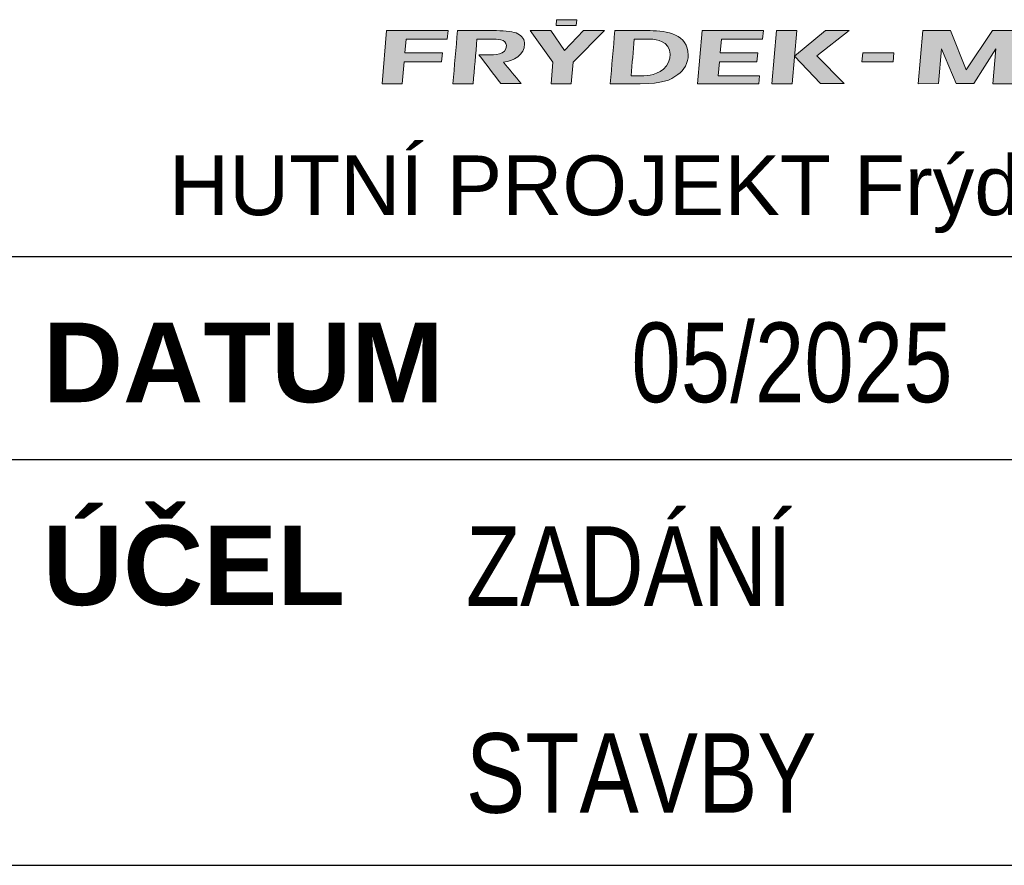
# Paper-space layout 'Layout1' of a CAD drawing. Extents: x -2 to 1677, y -36 to 422.
# Tile 69 of 92: x 1423 to 1454, y 46 to 73. Entities that reach past the tile are written whole.
import ezdxf
from ezdxf.enums import TextEntityAlignment as Align

# ---------------------------------------------------------------- set-up
doc = ezdxf.new("R2010")
doc.units = 0
doc.layers.get('0').update_dxf_attribs({"linetype": 'CONTINUOUS'})
doc.layers.add('RAZITKO_HP', color=222, linetype='CONTINUOUS')
doc.styles.add('RAZITKO_HP_ARIAL', font='arial.ttf')
doc.styles.add('RAZITKO_HP_ARIAL_B', font='arialbd.ttf')
doc.styles.add('RAZITKO_HP_ARIAL_N', font='arial.ttf', dxfattribs={"width": 0.8})

# ---------------------------------------------------------------- blocks, each defined once
blk = doc.blocks.new('HPFM_logo2018')
h = blk.add_hatch(color=256)
h.dxf.hatch_style = 1
h.paths.add_polyline_path([(1.5226, -0.1764), (1.7312, -0.1764), (1.7351, -0.1336), (1.4235, -0.1337), (1.4, -0.4025), (1.5027, -0.4025), (1.5125, -0.2913), (1.7024, -0.2913), (1.7065, -0.2455), (1.5165, -0.2455)])
edge = h.paths.add_edge_path()
edge.add_spline(control_points=[(1.7832, -0.1337), (1.7753, -0.2233), (1.7674, -0.3129), (1.7595, -0.4025)], knot_values=[5, 5, 5, 5, 6, 6, 6, 6], weights=[1, 1, 1, 1], degree=3, periodic=0)
edge.add_spline(control_points=[(1.7595, -0.4025), (1.7916, -0.4025), (1.8276, -0.4025), (1.8617, -0.4025)], knot_values=[4, 4, 4, 4, 5, 5, 5, 5], weights=[1, 1, 1, 1], degree=3, periodic=0)
edge.add_spline(control_points=[(1.8617, -0.4025), (1.8683, -0.3271), (1.875, -0.2518), (1.8816, -0.1764)], knot_values=[3, 3, 3, 3, 4, 4, 4, 4], weights=[1, 1, 1, 1], degree=3, periodic=0)
edge.add_spline(control_points=[(1.8816, -0.1764), (1.9073, -0.1764), (1.9331, -0.1764), (1.9589, -0.1764)], knot_values=[2, 2, 2, 2, 3, 3, 3, 3], weights=[1, 1, 1, 1], degree=3, periodic=0)
edge.add_spline(control_points=[(1.9589, -0.1764), (1.9804, -0.1764), (2.0309, -0.1771), (2.0309, -0.2085)], knot_values=[1, 1, 1, 1, 2, 2, 2, 2], weights=[1, 1, 1, 1], degree=3, periodic=0)
edge.add_spline(control_points=[(2.0309, -0.2085), (2.0309, -0.2597), (1.9711, -0.2563), (1.9345, -0.2563)], knot_values=[0, 0, 0, 0, 1, 1, 1, 1], weights=[1, 1, 1, 1], degree=3, periodic=0)
edge.add_spline(control_points=[(1.9345, -0.2563), (1.9219, -0.2563), (1.9043, -0.2563), (1.8917, -0.2563)], knot_values=[13, 13, 13, 13, 14, 14, 14, 14], weights=[1, 1, 1, 1], degree=3, periodic=0)
edge.add_spline(control_points=[(1.8917, -0.2563), (1.9287, -0.305), (1.9657, -0.3536), (2.0027, -0.4023)], knot_values=[12, 12, 12, 12, 13, 13, 13, 13], weights=[1, 1, 1, 1], degree=3, periodic=0)
edge.add_spline(control_points=[(2.0027, -0.4023), (2.0368, -0.4023), (2.0709, -0.4023), (2.1059, -0.4023)], knot_values=[11, 11, 11, 11, 12, 12, 12, 12], weights=[1, 1, 1, 1], degree=3, periodic=0)
edge.add_spline(control_points=[(2.1059, -0.4023), (2.0757, -0.3661), (2.0455, -0.3299), (2.0153, -0.2937)], knot_values=[10, 10, 10, 10, 11, 11, 11, 11], weights=[1, 1, 1, 1], degree=3, periodic=0)
edge.add_spline(control_points=[(2.0153, -0.2937), (2.0648, -0.2878), (2.1234, -0.2577), (2.1234, -0.2008)], knot_values=[9, 9, 9, 9, 10, 10, 10, 10], weights=[1, 1, 1, 1], degree=3, periodic=0)
edge.add_spline(control_points=[(2.1234, -0.2008), (2.1234, -0.1813), (2.1118, -0.1618), (2.0884, -0.1491)], knot_values=[8, 8, 8, 8, 9, 9, 9, 9], weights=[1, 1, 1, 1], degree=3, periodic=0)
edge.add_spline(control_points=[(2.0884, -0.1491), (2.0689, -0.1394), (2.0269, -0.1337), (1.9811, -0.1337)], knot_values=[7, 7, 7, 7, 8, 8, 8, 8], weights=[1, 1, 1, 1], degree=3, periodic=0)
edge.add_spline(control_points=[(1.9811, -0.1337), (1.9151, -0.1337), (1.8492, -0.1337), (1.7832, -0.1337)], knot_values=[6, 6, 6, 6, 7, 7, 7, 7], weights=[1, 1, 1, 1], degree=3, periodic=0)
h.paths.add_polyline_path([(2.2671, -0.2937), (2.2574, -0.4025), (2.3597, -0.4025), (2.3695, -0.2937), (2.5275, -0.1336), (2.4224, -0.1336), (2.325, -0.2339), (2.2568, -0.1336), (2.1507, -0.1336)])
h.paths.add_polyline_path([(2.3853, -0.1077), (2.3879, -0.0783), (2.2856, -0.0783), (2.283, -0.1077)])
edge = h.paths.add_edge_path()
edge.add_spline(control_points=[(2.953, -0.2572), (2.953, -0.1524), (2.8435, -0.1337), (2.7597, -0.1337)], knot_values=[2, 2, 2, 2, 3, 3, 3, 3], weights=[1, 1, 1, 1], degree=3, periodic=0)
edge.add_spline(control_points=[(2.7597, -0.1337), (2.7001, -0.1337), (2.6405, -0.1337), (2.5809, -0.1337)], knot_values=[1, 1, 1, 1, 2, 2, 2, 2], weights=[1, 1, 1, 1], degree=3, periodic=0)
edge.add_spline(control_points=[(2.5809, -0.1337), (2.573, -0.2233), (2.5651, -0.3129), (2.5572, -0.4025)], knot_values=[0, 0, 0, 0, 1, 1, 1, 1], weights=[1, 1, 1, 1], degree=3, periodic=0)
edge.add_spline(control_points=[(2.5572, -0.4025), (2.6079, -0.4025), (2.6587, -0.4025), (2.7094, -0.4025)], knot_values=[5, 5, 5, 5, 6, 6, 6, 6], weights=[1, 1, 1, 1], degree=3, periodic=0)
edge.add_spline(control_points=[(2.7094, -0.4025), (2.8253, -0.4025), (2.8586, -0.3858), (2.9004, -0.3565)], knot_values=[4, 4, 4, 4, 5, 5, 5, 5], weights=[1, 1, 1, 1], degree=3, periodic=0)
edge.add_spline(control_points=[(2.9004, -0.3565), (2.9317, -0.337), (2.953, -0.2937), (2.953, -0.2572)], knot_values=[3, 3, 3, 3, 4, 4, 4, 4], weights=[1, 1, 1, 1], degree=3, periodic=0)
edge = h.paths.add_edge_path(flags=16)
edge.add_spline(control_points=[(2.8352, -0.1988), (2.8834, -0.2356), (2.8601, -0.3154), (2.8109, -0.34)], knot_values=[1, 1, 1, 1, 2, 2, 2, 2], weights=[1, 1, 1, 1], degree=3, periodic=0)
edge.add_spline(control_points=[(2.8109, -0.34), (2.7544, -0.3685), (2.738, -0.3624), (2.6632, -0.3624)], knot_values=[0, 0, 0, 0, 1, 1, 1, 1], weights=[1, 1, 1, 1], degree=3, periodic=0)
edge.add_spline(control_points=[(2.6632, -0.3624), (2.6686, -0.3004), (2.674, -0.2384), (2.6795, -0.1764)], knot_values=[3, 3, 3, 3, 4, 4, 4, 4], weights=[1, 1, 1, 1], degree=3, periodic=0)
edge.add_spline(control_points=[(2.6795, -0.1764), (2.765, -0.1769), (2.7941, -0.171), (2.8352, -0.1988)], knot_values=[2, 2, 2, 2, 3, 3, 3, 3], weights=[1, 1, 1, 1], degree=3, periodic=0)
h.paths.add_polyline_path([(2.9996, -0.4025), (3.3106, -0.4025), (3.3141, -0.3624), (3.1054, -0.3624), (3.1115, -0.2913), (3.3015, -0.2913), (3.3055, -0.2455), (3.1155, -0.2455), (3.1216, -0.1764), (3.3303, -0.1764), (3.3341, -0.1336), (3.0231, -0.1337)])
h.paths.add_polyline_path([(3.3771, -0.4025), (3.4793, -0.4025), (3.5031, -0.1337), (3.4009, -0.1337)])
h.paths.add_polyline_path([(3.492, -0.2631), (3.6234, -0.4023), (3.7442, -0.4023), (3.6059, -0.2621), (3.7694, -0.1336), (3.6487, -0.1336)])
h.paths.add_polyline_path([(3.8378, -0.2456), (3.8338, -0.2913), (3.9924, -0.2913), (3.9963, -0.2456)])
h.paths.add_polyline_path([(4.2368, -0.2261), (4.3123, -0.4023), (4.4009, -0.4023), (4.5128, -0.2258), (4.497, -0.4025), (4.5994, -0.4025), (4.623, -0.1337), (4.4957, -0.1337), (4.363, -0.3322), (4.2831, -0.1337), (4.1427, -0.1337), (4.1191, -0.4025), (4.2214, -0.4023)])
h.paths.add_polyline_path([(4.6853, -0.4025), (4.7875, -0.4025), (4.8113, -0.1337), (4.709, -0.1337)])
h.paths.add_polyline_path([(4.7139, -0.0783), (4.7113, -0.1077), (4.8136, -0.1077), (4.8162, -0.0783)])
edge = h.paths.add_edge_path()
edge.add_spline(control_points=[(4.991, -0.1326), (4.9407, -0.1359), (4.8559, -0.1671), (4.8878, -0.231)], knot_values=[1, 1, 1, 1, 2, 2, 2, 2], weights=[1, 1, 1, 1], degree=3, periodic=0)
edge.add_spline(control_points=[(4.8878, -0.231), (4.9008, -0.2589), (5.0034, -0.2885), (5.0348, -0.3001)], knot_values=[0, 0, 0, 0, 1, 1, 1, 1], weights=[1, 1, 1, 1], degree=3, periodic=0)
edge.add_spline(control_points=[(5.0348, -0.3001), (5.0487, -0.3052), (5.0543, -0.3157), (5.0533, -0.3293)], knot_values=[11, 11, 11, 11, 12, 12, 12, 12], weights=[1, 1, 1, 1], degree=3, periodic=0)
edge.add_spline(control_points=[(5.0533, -0.3293), (5.0481, -0.3861), (4.8931, -0.3293), (4.8638, -0.321)], knot_values=[10, 10, 10, 10, 11, 11, 11, 11], weights=[1, 1, 1, 1], degree=3, periodic=0)
edge.add_spline(control_points=[(4.8638, -0.321), (4.8623, -0.3384), (4.8607, -0.3558), (4.8592, -0.3732)], knot_values=[9, 9, 9, 9, 10, 10, 10, 10], weights=[1, 1, 1, 1], degree=3, periodic=0)
edge.add_spline(control_points=[(4.8592, -0.3732), (4.905, -0.3841), (4.9469, -0.3973), (4.9939, -0.4016)], knot_values=[8, 8, 8, 8, 9, 9, 9, 9], weights=[1, 1, 1, 1], degree=3, periodic=0)
edge.add_spline(control_points=[(4.9939, -0.4016), (5.0397, -0.4057), (5.1678, -0.404), (5.1711, -0.3371)], knot_values=[7, 7, 7, 7, 8, 8, 8, 8], weights=[1, 1, 1, 1], degree=3, periodic=0)
edge.add_spline(control_points=[(5.1711, -0.3371), (5.1749, -0.2636), (5.0806, -0.2488), (5.0212, -0.2251)], knot_values=[6, 6, 6, 6, 7, 7, 7, 7], weights=[1, 1, 1, 1], degree=3, periodic=0)
edge.add_spline(control_points=[(5.0212, -0.2251), (4.9924, -0.2137), (4.9904, -0.1802), (5.0221, -0.1745)], knot_values=[5, 5, 5, 5, 6, 6, 6, 6], weights=[1, 1, 1, 1], degree=3, periodic=0)
edge.add_spline(control_points=[(5.0221, -0.1745), (5.069, -0.166), (5.1283, -0.1833), (5.1746, -0.1959)], knot_values=[4, 4, 4, 4, 5, 5, 5, 5], weights=[1, 1, 1, 1], degree=3, periodic=0)
edge.add_spline(control_points=[(5.1746, -0.1959), (5.176, -0.1806), (5.1773, -0.1654), (5.1787, -0.1501)], knot_values=[3, 3, 3, 3, 4, 4, 4, 4], weights=[1, 1, 1, 1], degree=3, periodic=0)
edge.add_spline(control_points=[(5.1787, -0.1501), (5.1113, -0.1357), (5.0608, -0.128), (4.991, -0.1326)], knot_values=[2, 2, 2, 2, 3, 3, 3, 3], weights=[1, 1, 1, 1], degree=3, periodic=0)
h.paths.add_polyline_path([(5.4334, -0.1764), (5.5489, -0.1764), (5.5527, -0.1337), (5.2275, -0.1337), (5.2237, -0.1764), (5.3312, -0.1764), (5.3112, -0.4025), (5.4135, -0.4025)])
h.paths.add_polyline_path([(5.7062, -0.2455), (5.7122, -0.1764), (5.9209, -0.1764), (5.9248, -0.1336), (5.6138, -0.1337), (5.5902, -0.4025), (5.9012, -0.4025), (5.9047, -0.3624), (5.696, -0.3624), (5.7022, -0.2913), (5.8921, -0.2913), (5.8961, -0.2455)])
h.paths.add_polyline_path([(5.9705, -0.4025), (6.0728, -0.4025), (6.0966, -0.1337), (5.9943, -0.1337)])
h.paths.add_polyline_path([(6.0854, -0.2631), (6.2169, -0.4023), (6.3376, -0.4023), (6.1993, -0.2621), (6.3633, -0.1337), (6.2421, -0.1337)])
at = {"lineweight": 9}
for points in [[(2.2856, -0.0783), (2.3879, -0.0783), (2.3853, -0.1077), (2.283, -0.1077)], [(1.4235, -0.1337), (1.7351, -0.1336), (1.7312, -0.1764), (1.5226, -0.1764), (1.5165, -0.2455), (1.7065, -0.2455), (1.7024, -0.2913), (1.5125, -0.2913), (1.5027, -0.4025), (1.4, -0.4025)], [(2.1507, -0.1336), (2.2568, -0.1336), (2.325, -0.2339), (2.4224, -0.1336), (2.5275, -0.1336), (2.3695, -0.2937), (2.3597, -0.4025), (2.2574, -0.4025), (2.2671, -0.2937)], [(3.0231, -0.1337), (3.3341, -0.1336), (3.3303, -0.1764), (3.1216, -0.1764), (3.1155, -0.2455), (3.3055, -0.2455), (3.3015, -0.2913), (3.1115, -0.2913), (3.1054, -0.3624), (3.3141, -0.3624), (3.3106, -0.4025), (2.9996, -0.4025)], [(3.4009, -0.1337), (3.5031, -0.1337), (3.4793, -0.4025), (3.3771, -0.4025)], [(3.6487, -0.1336), (3.7694, -0.1336), (3.6059, -0.2621), (3.7442, -0.4023), (3.6234, -0.4023), (3.492, -0.2631)], [(4.1427, -0.1337), (4.2831, -0.1337), (4.363, -0.3322), (4.4957, -0.1337), (4.623, -0.1337), (4.5994, -0.4025), (4.497, -0.4025), (4.5128, -0.2258), (4.4009, -0.4023), (4.3123, -0.4023), (4.2368, -0.2261), (4.2214, -0.4023), (4.1191, -0.4025)], [(3.8378, -0.2456), (3.9963, -0.2456), (3.9924, -0.2913), (3.8338, -0.2913)]]:
    blk.add_lwpolyline(points, close=True, dxfattribs=at)
for points, knots in [([(1.9345, -0.2563), (1.9711, -0.2563), (2.0309, -0.2597), (2.0309, -0.2085), (2.0309, -0.1771), (1.9804, -0.1764), (1.9589, -0.1764), (1.9331, -0.1764), (1.9073, -0.1764), (1.8816, -0.1764), (1.875, -0.2518), (1.8683, -0.3271), (1.8617, -0.4025), (1.8276, -0.4025), (1.7916, -0.4025), (1.7595, -0.4025), (1.7674, -0.3129), (1.7753, -0.2233), (1.7832, -0.1337), (1.8492, -0.1337), (1.9151, -0.1337), (1.9811, -0.1337), (2.0269, -0.1337), (2.0689, -0.1394), (2.0884, -0.1491), (2.1118, -0.1618), (2.1234, -0.1813), (2.1234, -0.2008), (2.1234, -0.2577), (2.0648, -0.2878), (2.0153, -0.2937), (2.0455, -0.3299), (2.0757, -0.3661), (2.1059, -0.4023), (2.0709, -0.4023), (2.0368, -0.4023), (2.0027, -0.4023), (1.9657, -0.3536), (1.9287, -0.305), (1.8917, -0.2563), (1.9043, -0.2563), (1.9219, -0.2563), (1.9345, -0.2563)], [0, 0, 0, 0, 1, 1, 1, 2, 2, 2, 3, 3, 3, 4, 4, 4, 5, 5, 5, 6, 6, 6, 7, 7, 7, 8, 8, 8, 9, 9, 9, 10, 10, 10, 11, 11, 11, 12, 12, 12, 13, 13, 13, 14, 14, 14, 14]), ([(2.5572, -0.4025), (2.5651, -0.3129), (2.573, -0.2233), (2.5809, -0.1337), (2.6405, -0.1337), (2.7001, -0.1337), (2.7597, -0.1337), (2.8435, -0.1337), (2.953, -0.1524), (2.953, -0.2572), (2.953, -0.2937), (2.9317, -0.337), (2.9004, -0.3565), (2.8586, -0.3858), (2.8253, -0.4025), (2.7094, -0.4025), (2.6587, -0.4025), (2.6079, -0.4025), (2.5572, -0.4025)], [0, 0, 0, 0, 1, 1, 1, 2, 2, 2, 3, 3, 3, 4, 4, 4, 5, 5, 5, 6, 6, 6, 6]), ([(2.6632, -0.3624), (2.738, -0.3624), (2.7544, -0.3685), (2.8109, -0.34), (2.8601, -0.3154), (2.8834, -0.2356), (2.8352, -0.1988), (2.7941, -0.171), (2.765, -0.1769), (2.6795, -0.1764), (2.674, -0.2384), (2.6686, -0.3004), (2.6632, -0.3624)], [0, 0, 0, 0, 1, 1, 1, 2, 2, 2, 3, 3, 3, 4, 4, 4, 4])]:
    blk.add_open_spline(points, degree=3, knots=knots, dxfattribs=at)
blk = doc.blocks.new('logo_HP')
at = {"xscale": 6.198269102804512, "yscale": 6.198269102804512, "zscale": 6.198269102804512}
blk.add_blockref('HPFM_logo2018', (-56.015, 70.301), dxfattribs=at)
blk = doc.blocks.new('A$C562083a1')
at = {"layer": 'RAZITKO_HP', "lineweight": 25}
for p, q in [((-63, 65.375), (-8, 65.375)), ((-63, 59), (-8, 59)), ((-63, 46.25), (-8, 46.25))]:
    blk.add_line(p, q, dxfattribs=at)
at = {"layer": 'RAZITKO_HP'}
blk.add_blockref('logo_HP', (-3, 3), dxfattribs=at)
at = {"layer": 'RAZITKO_HP', "lineweight": 25, "style": 'RAZITKO_HP_ARIAL'}
blk.add_text('HUTNÍ PROJEKT Frýdek-Místek a.s.', height=1.875, dxfattribs=at).set_placement((-35.5, 66.675), align=Align.CENTER)
at = {"layer": 'RAZITKO_HP', "style": 'RAZITKO_HP_ARIAL_N', "width": 0.8}
for s, p in [('05/2025', (-42.5, 60.8)), ('ZADÁNÍ', (-47.7, 54.4)), ('STAVBY', (-47.7, 47.9))]:
    blk.add_text(s, height=2.5, dxfattribs=at).set_placement(p)
at = {"layer": 'RAZITKO_HP', "lineweight": 35, "style": 'RAZITKO_HP_ARIAL_B'}
for s, p in [('DATUM', (-61, 60.8)), ('ÚČEL', (-61, 54.425))]:
    blk.add_text(s, height=2.5, dxfattribs=at).set_placement(p)

psp = doc.layouts.get("Layout1")

# ---------------------------------------------------------------- block references
at = {"layer": 'RAZITKO_HP'}
psp.add_blockref('A$C562083a1', (1485, 0), dxfattribs=at)

doc.saveas('drawing.dxf')
